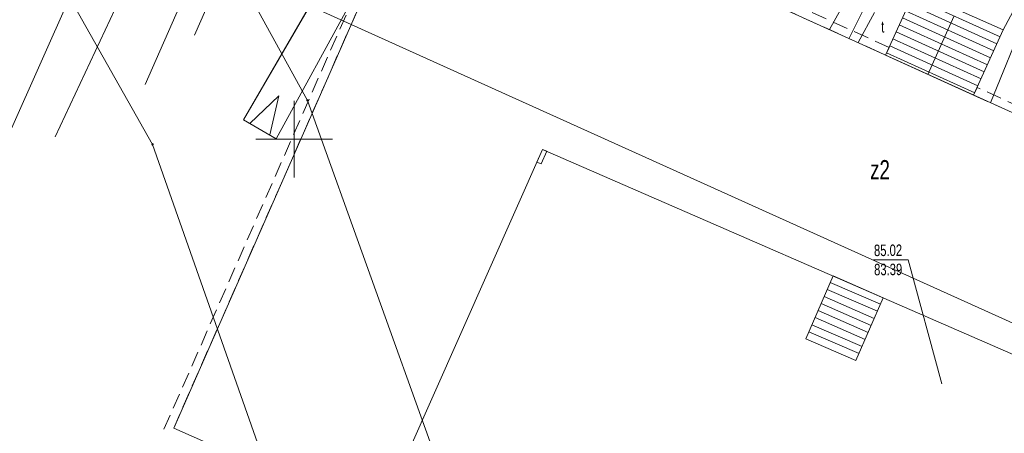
# Model space of a CAD drawing. Header units: metres. Extents: x -1013 to 1491425, y -5789533 to 1032.
# Tile 27 of 66: x 30 to 94, y -104 to -78. Entities that reach past the tile are written whole.
import ezdxf
from ezdxf.xclip import XClip

# ---------------------------------------------------------------- set-up
doc = ezdxf.new("R2010")
doc.units = ezdxf.units.M
doc.header["$MEASUREMENT"] = 0
doc.header["$XCLIPFRAME"] = 0
doc.linetypes.add('2_KTCR02', pattern=[1.5, 1, -0.5])
doc.layers.add('700-L Mapa 1_500 dwg', color=7, linetype='Continuous')
doc.layers.add('708-L Opisy sytuacji 1_500 do legendy', color=7, linetype='Continuous')
for name, color, linetype, lineweight in [('703-L Płaszczyzny podejścia 2D3', 152, 'Continuous', 30), ('708-L Opisy sytuacji 1_500 do legendy1', 7, 'Continuous', 13), ('708-L Opisy sytuacji 1_500 do legendy85', 1, 'Continuous', 25), ('GN.6640.3638.2023_9_Dzialki7', 9, 'Continuous', 18), ('GN.6640.3638.2023_9_EGBB_E_T_07', 9, 'Continuous', 18), ('GN.6640.3638.2023_9_EGBB_L_17', 9, 'Continuous', 18), ('GN.6640.3638.2023_9_EGBE_L_37', 9, 'Continuous', 18), ('GN.6640.3638.2023_9_EGBE_L_77', 9, 'Continuous', 18), ('GN.6640.3638.2023_9_KTCR_L_17', 9, 'Continuous', 18), ('GN.6640.3638.2023_9_KTKR_D_L_07', 9, 'Continuous', 18), ('GN.6640.3638.2023_9_PODZIAL_SEKCYJNY_L_07', 9, 'Continuous', 18), ('GN.6640.3638.2023_9_Punkty7', 9, 'Continuous', 18), ('GN.6640.3638.2023_9_SUPE_D_L_31', 9, 'Continuous', 18), ('GN.6640.3638.2023_9_SUPG_L_252', 9, 'Continuous', 18), ('GN.6640.3638.2023_9_SUPK_D_L_434', 9, 'Continuous', 18), ('GN.6640.3638.2023_9_SUPT_D_L_030', 9, 'Continuous', 18), ('GN.6640.3638.2023_9_SUPW_D_L_05', 9, 'Continuous', 18), ('GN.6640.3638.2023_9_SUTK_T_034', 9, 'Continuous', 18), ('GN.6640.3638.2023_9_SUUT_E_T_930', 9, 'Continuous', 18), ('GN.6640.3638.2023_9_ZAKRES_L_03', 9, 'Continuous', 18)]:
    doc.layers.add(name, color=color, linetype=linetype, lineweight=lineweight)
doc.styles.add('STYL_AUTOMATYCZNY_1', font='arial.ttf', dxfattribs={"width": 0.7})
doc.styles.add('STYL_AUTOMATYCZNY_2', font='arial.ttf')
doc.dimstyles.new('STYL_AUTOMATYCZNY__3', dxfattribs={"dimtxt": 1.25, "dimasz": 0.917874, "dimexe": 0.18, "dimexo": 0.04, "dimgap": 0, "dimtad": 1, "dimtih": 1, "dimtoh": 1, "dimzin": 0, "dimdsep": 46, "dimtxsty": 'STYL_AUTOMATYCZNY_2', "dimblk": 'ARROWHEAD_8', "dimblk1": 'ARROWHEAD_8', "dimblk2": 'ARROWHEAD_8', "dimcen": 0.09, "dimclrd": 7, "dimclre": 7, "dimclrt": 1, "dimazin": 0, "dimtfac": 1, "dimtdec": 4, "dimtmove": 0, "dimatfit": 3, "dimfxl": 1, "dimtolj": 1, "dimtzin": 0, "dimarcsym": 0})

# ---------------------------------------------------------------- blocks, each defined once
blk = doc.blocks.new('Rysunek_1_9', base_point=(-7447251.91, -5789835.327))
at = {"layer": 'GN.6640.3638.2023_9_Dzialki7', "color": 9, "linetype": 'Continuous', "lineweight": 18}
for p, q in [((35.51, -58.297), (48.96, -82.797)), ((26.51, -63.887), (38.85, -85.657)), ((48.96, -82.797), (63.25, -122.447)), ((38.85, -85.657), (71.04, -176.897))]:
    blk.add_line(p, q, dxfattribs=at)
at = {"layer": 'GN.6640.3638.2023_9_EGBB_L_17', "color": 9, "linetype": 'Continuous', "lineweight": 18}
for p, q in [((60.067, -59.115), (40.232, -104.149)), ((108.175, -89.579), (70.402, -72.444)), ((55.426, -105.952), (64.306, -85.988)), ((64.306, -85.988), (102.376, -102.541)), ((40.232, -104.149), (48.217, -107.663))]:
    blk.add_line(p, q, dxfattribs=at)
at = {"layer": 'GN.6640.3638.2023_9_EGBE_L_37', "color": 9, "linetype": 'Continuous', "lineweight": 18}
for p, q in [((88.61, -75.627), (86.7, -79.837)), ((94.38, -78.197), (88.61, -75.627)), ((94.174, -78.652), (88.423, -76.041)), ((93.76, -79.563), (88.009, -76.951)), ((93.967, -79.108), (88.216, -76.496)), ((93.553, -80.018), (87.803, -77.407)), ((89.468, -81.098), (91.166, -77.333)), ((93.14, -80.929), (87.39, -78.317)), ((93.347, -80.473), (87.596, -77.862)), ((92.45, -82.447), (94.38, -78.197)), ((94.38, -78.197), (94.38, -78.197)), ((92.933, -81.384), (87.183, -78.773)), ((92.52, -82.294), (86.77, -79.683)), ((92.726, -81.839), (86.977, -79.228)), ((86.7, -79.837), (92.45, -82.447)), ((63.94, -86.807), (64.306, -85.988)), ((64.306, -85.988), (63.948, -86.81)), ((64.58, -86.107), (64.21, -86.927)), ((64.306, -85.988), (64.58, -86.107)), ((64.21, -86.927), (63.94, -86.807)), ((81.5, -98.327), (83.28, -94.237)), ((83.28, -94.237), (86.55, -95.657)), ((82.897, -95.118), (86.166, -96.54)), ((83.096, -94.659), (86.365, -96.082)), ((82.697, -95.576), (85.966, -96.999)), ((86.55, -95.657), (84.77, -99.747)), ((82.498, -96.035), (85.767, -97.457)), ((82.099, -96.952), (85.368, -98.374)), ((82.298, -96.493), (85.567, -97.916)), ((81.899, -97.41), (85.168, -98.833)), ((84.77, -99.747), (81.5, -98.327)), ((81.5, -98.327), (81.5, -98.327)), ((81.7, -97.869), (84.969, -99.291))]:
    blk.add_line(p, q, dxfattribs=at)
at = {"layer": 'GN.6640.3638.2023_9_EGBE_L_77', "color": 9, "linetype": 'Continuous', "lineweight": 18}
for p, q in [((50.069, -74.95), (44.78, -84.057)), ((46.92, -85.287), (52.089, -75.858)), ((45.2, -84.298), (47.096, -82.505)), ((46.501, -85.046), (47.096, -82.505)), ((44.78, -84.057), (46.92, -85.287))]:
    blk.add_line(p, q, dxfattribs=at)
at = {"layer": 'GN.6640.3638.2023_9_KTCR_L_17', "color": 9, "linetype": '2_KTCR02', "lineweight": 18}
for p, q in [((70.402, -72.444), (86.7, -79.837)), ((86.93, -79.337), (71.13, -72.167)), ((52.09, -75.857), (39.51, -104.427)), ((40.232, -104.149), (52.595, -76.08)), ((86.7, -79.837), (86.93, -79.337)), ((92.68, -81.947), (92.45, -82.447)), ((107.9, -88.847), (92.68, -81.947)), ((92.45, -82.447), (108.175, -89.579))]:
    blk.add_line(p, q, dxfattribs=at)
at = {"layer": 'GN.6640.3638.2023_9_KTKR_D_L_07', "color": 9, "linetype": 'Continuous', "lineweight": 18}
for p, q in [((44.605, -71.725), (41.59, -78.537)), ((44.78, -84.057), (50.069, -74.95)), ((94.38, -78.197), (96.274, -74.635))]:
    blk.add_line(p, q, dxfattribs=at)
at = {"layer": 'GN.6640.3638.2023_9_PODZIAL_SEKCYJNY_L_07', "color": 9, "linetype": 'Continuous', "lineweight": 18}
for p, q in [((48.09, -87.827), (48.09, -82.827)), ((45.59, -85.327), (50.59, -85.327))]:
    blk.add_line(p, q, dxfattribs=at)
at = {"layer": 'GN.6640.3638.2023_9_Punkty7', "color": 9, "linetype": 'Continuous', "lineweight": 18}
for centre in [(48.96, -82.797), (38.85, -85.657)]:
    blk.add_circle(centre, 0.045, dxfattribs=at)
at = {"layer": 'GN.6640.3638.2023_9_SUPE_D_L_31', "color": 9, "linetype": 'Continuous', "lineweight": 18}
for p, q in [((38.364, -81.75), (42.361, -72.691)), ((87.325, -72.745), (84.327, -78.746))]:
    blk.add_line(p, q, dxfattribs=at)
at = {"layer": 'GN.6640.3638.2023_9_SUPG_L_252', "color": 9, "linetype": 'Continuous', "lineweight": 18}
blk.add_line((29.65, -84.627), (45.39, -49.197), dxfattribs=at)
at = {"layer": 'GN.6640.3638.2023_9_SUPK_D_L_434', "color": 9, "linetype": 'Continuous', "lineweight": 18}
for p, q in [((42.371, -64.13), (32.498, -85.161)), ((85.521, -73.637), (83.04, -78.177))]:
    blk.add_line(p, q, dxfattribs=at)
at = {"layer": 'GN.6640.3638.2023_9_SUPT_D_L_030', "color": 9, "linetype": 'Continuous', "lineweight": 18}
blk.add_line((85.985, -77.064), (84.916, -79.028), dxfattribs=at)
at = {"layer": 'GN.6640.3638.2023_9_SUPW_D_L_05', "color": 9, "linetype": 'Continuous', "lineweight": 18}
blk.add_line((97.352, -73.624), (93.556, -82.947), dxfattribs=at)
at = {"layer": 'GN.6640.3638.2023_9_SUTK_T_034', "color": 9, "linetype": 'Continuous', "lineweight": 18}
for p in [(85.921, -93.193), (90.371, -101.269)]:
    blk.add_line(p, (88.174, -93.177), dxfattribs=at)
at = {"layer": 'GN.6640.3638.2023_9_ZAKRES_L_03', "color": 9, "linetype": 'Continuous', "lineweight": 18}
blk.add_line((-159.09, 17.333), (139.72, -117.497), dxfattribs=at)
at = {"layer": 'GN.6640.3638.2023_9_EGBB_E_T_07', "color": 9, "linetype": 'Continuous', "lineweight": 18, "insert": (85.694, -87.307), "char_height": 1.25, "attachment_point": 4, "style": 'STYL_AUTOMATYCZNY_1'}
blk.add_mtext('\\A1;{\\pql;\\fArial|b0|i0|c238|p0;\\W0.700000;z2}', dxfattribs=at)
at = {"layer": 'GN.6640.3638.2023_9_SUTK_T_034', "color": 9, "linetype": 'Continuous', "lineweight": 18, "char_height": 0.75, "attachment_point": 1, "rotation": 0.40305, "style": 'STYL_AUTOMATYCZNY_1'}
for s, insert in [('\\A1;{\\pql;\\fArial|b0|i0|c238|p0;\\W0.700000;85.02}', (85.944, -92.193)), ('\\A1;{\\pql;\\fArial|b0|i0|c238|p0;\\W0.700000;83.39}', (85.952, -93.443))]:
    blk.add_mtext(s, dxfattribs=dict(at, insert=insert))
at = {"layer": 'GN.6640.3638.2023_9_SUUT_E_T_930', "color": 9, "linetype": 'Continuous', "lineweight": 18, "insert": (86.41, -77.617), "char_height": 0.75, "attachment_point": 1, "rotation": 0.40305, "style": 'STYL_AUTOMATYCZNY_1'}
blk.add_mtext('\\A1;{\\pql;\\fArial|b0|i0|c238|p0;\\W0.700000;t}', dxfattribs=at)
blk = doc.blocks.new('*D16')
at = {"layer": '708-L Opisy sytuacji 1_500 do legendy1', "color": 7, "linetype": 'Continuous', "lineweight": 13}
for p, q in [((48.871, -35.84), (48.232, -36.083)), ((48.871, -35.84), (49.113, -36.479)), ((46.052, -41.106), (45.899, -40.44)), ((46.052, -41.106), (46.717, -40.954))]:
    blk.add_line(p, q, dxfattribs=at)
blk.add_arc((12.159, -19.572), 40.155, 327.57004, 336.10081, dxfattribs=at)
at = {"layer": '708-L Opisy sytuacji 1_500 do legendy85', "color": 1, "lineweight": 25, "insert": (48.661, -39.741), "char_height": 1.25, "attachment_point": 7, "style": 'STYL_AUTOMATYCZNY_2'}
blk.add_mtext('\\A1;{\\pql;\\fArial|b0|i0|c238|p0;\\W1.000000;8,53°/15%}', dxfattribs=at)
blk = doc.blocks.new('ARROWHEAD_8')
at = {"color": 0, "linetype": 'Continuous', "lineweight": 0}
blk.add_line((0, 0), (-1, 0), dxfattribs=at)
at = {"color": 0, "linetype": 'Continuous', "lineweight": 0, "flags": 128}
blk.add_lwpolyline([(-0.525, 0.525), (0, 0), (-0.525, -0.525)], dxfattribs=at)
blk = doc.blocks.new('*D18')
at = {"layer": '708-L Opisy sytuacji 1_500 do legendy1', "color": 7, "linetype": 'Continuous', "lineweight": 13}
for p, q in [((66.882, -0.461), (66.287, -0.795)), ((66.882, -0.461), (67.217, -1.056)), ((64.745, -6.452), (64.495, -5.816)), ((64.745, -6.452), (65.381, -6.202))]:
    blk.add_line(p, q, dxfattribs=at)
blk.add_arc((25.649, 10.872), 42.762, 336.10081, 344.63157, dxfattribs=at)
at = {"layer": '708-L Opisy sytuacji 1_500 do legendy85', "color": 1, "lineweight": 25, "insert": (67.103, -4.541), "char_height": 1.25, "attachment_point": 7, "style": 'STYL_AUTOMATYCZNY_2'}
blk.add_mtext('\\A1;{\\pql;\\fArial|b0|i0|c238|p0;\\W1.000000;8,53°/15%}', dxfattribs=at)

msp = doc.modelspace()

# ---------------------------------------------------------------- linework, layer by layer
at = {"layer": '703-L Płaszczyzny podejścia 2D3', "color": 152, "linetype": 'Continuous', "lineweight": 30}
msp.add_circle((8.227, 10.355), 1021.659, dxfattribs=at)

# ---------------------------------------------------------------- block references
at = {"layer": '700-L Mapa 1_500 dwg', "color": 52, "linetype": 'Continuous', "lineweight": 25}
ref = msp.add_blockref('Rysunek_1_9', (-7447251.91, -5789835.327), dxfattribs=at)
XClip(ref).set_block_clipping_path([(-263.024729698, -194.3328058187), (268.520270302, 207.6028993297)])

# ---------------------------------------------------------------- dimensions: what is measured, and where the dimension line sits
at = {"layer": '708-L Opisy sytuacji 1_500 do legendy', "color": 7, "linetype": 'Continuous', "lineweight": 13}
for base, center, p1, p2, picture, middle in [((65.925, -3.496), (25.649, 10.872), (381.296, -146.723), (404.936, -93.376), '*D18', (71.071, -3.916)), ((47.559, -38.526), (12.159, -19.572), (344.166, -230.515), (367.806, -177.167), '*D16', (52.629, -39.116))]:
    dim = msp.add_angular_dim_3p(base=base, center=center, p1=p1, p2=p2, text='8,53°/15%', dimstyle='STYL_AUTOMATYCZNY__3', dxfattribs=at)
    dim.commit()
    dim.dimension.update_dxf_attribs({"geometry": picture, "text_midpoint": middle, "dimtype": 165})

doc.saveas('drawing.dxf')
